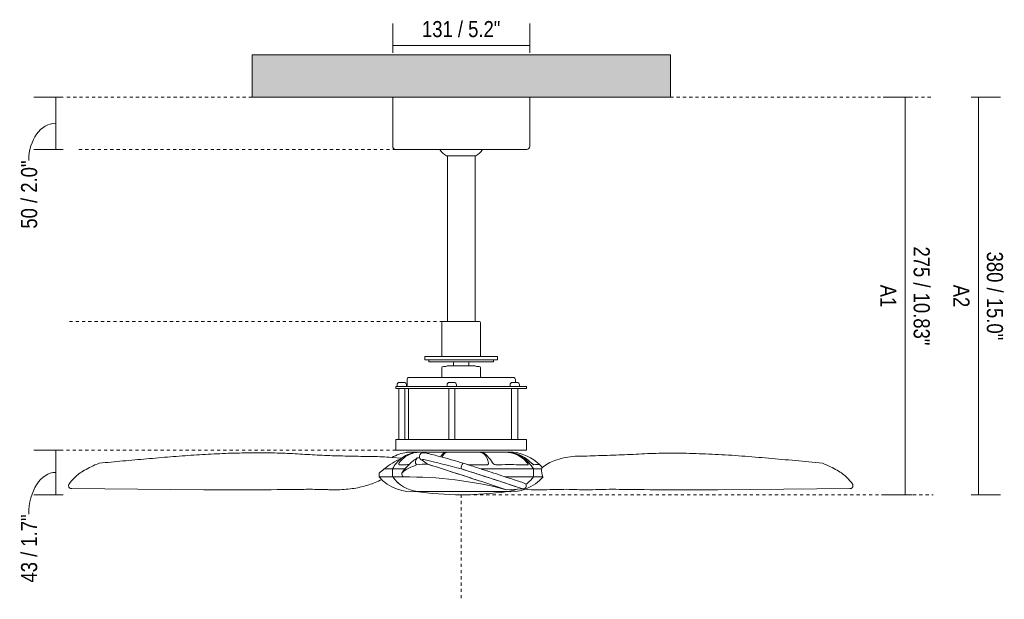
# Model space of a CAD drawing. Header units: millimetres. Extents: x 6173 to 9106, y -2901 to 7034.
# Tile 2 of 3: x 6173 to 7114, y 1520 to 2074. Entities that reach past the tile are written whole.
import ezdxf

# ---------------------------------------------------------------- set-up
doc = ezdxf.new("R2010")
doc.units = ezdxf.units.MM
doc.linetypes.add('Dash', pattern=[6, 3, -3])
doc.layers.add('A-ANNO-DIMS', color=7, linetype='Dash', lineweight=9, true_color=0xd2d2d2)
for name, color, linetype, lineweight in [('A-ANNO-DIMS-7', 7, 'Continuous', 9), ('A-CLNG', 7, 'Continuous', 9), ('E-LITE-EQPM', 7, 'Continuous', 20)]:
    doc.layers.add(name, color=color, linetype=linetype, lineweight=lineweight)
doc.styles.add('Arial Narrow', font='ARIALN.TTF', dxfattribs={"height": 15.4})
doc.dimstyles.new('FARO_-_2_2mm_Arial_Narrow_mm_Inch_Left', dxfattribs={"dimscale": 304.8, "dimtxt": 15.760837, "dimasz": 0, "dimexe": 0.068898, "dimexo": 0.0625, "dimgap": 0.011483, "dimtad": 1, "dimdec": 0, "dimzin": 0, "dimdsep": 46, "dimtxsty": 'Arial Narrow', "dimblk1": 'NONE', "dimblk2": 'NONE', "dimsah": 1, "dimcen": 0.09, "dimadec": 0, "dimazin": 0, "dimtfac": 1, "dimtdec": 4, "dimtix": 1, "dimtmove": 1, "dimatfit": 3, "dimfxl": 0.022966, "dimfxlon": 1, "dimtvp": 1, "dimtolj": 1, "dimtzin": 0, "dimarcsym": 2})
doc.dimstyles.new('FARO_-_2_2mm_Arial_Narrow_mm_Inch_Right', dxfattribs={"dimscale": 304.8, "dimtxt": 15.760837, "dimasz": 0, "dimexe": 0.068898, "dimexo": 0.0625, "dimgap": 0.011483, "dimtad": 1, "dimdec": 0, "dimzin": 0, "dimdsep": 46, "dimtxsty": 'Arial Narrow', "dimblk1": 'NONE', "dimblk2": 'NONE', "dimsah": 1, "dimcen": 0.09, "dimadec": 0, "dimazin": 0, "dimtfac": 1, "dimtdec": 4, "dimtix": 1, "dimtmove": 0, "dimatfit": 3, "dimfxl": 0.022966, "dimfxlon": 1, "dimtvp": 1, "dimtolj": 1, "dimtzin": 0, "dimarcsym": 2})

# ---------------------------------------------------------------- blocks, each defined once
blk = doc.blocks.new('DIMBLOCK1-Alzado_PDF')
at = {"layer": 'A-ANNO-DIMS-7', "color": 251, "true_color": 0x5b5b5b, "transparency": 16777216}
for p, q in [((7082.56, 2000), (7110.56, 2000)), ((7089.56, 2000), (7082.56, 2000)), ((7089.56, 2000), (7089.56, 1619.88)), ((7082.56, 1619.88), (7110.56, 1619.88)), ((7089.56, 1619.88), (7082.56, 1619.88))]:
    blk.add_line(p, q, dxfattribs=at)
at = {"layer": 'A-ANNO-DIMS-7', "color": 0, "transparency": 16777216, "char_height": 15.4, "attachment_point": 1, "rotation": 270, "line_spacing_factor": 0.974696, "style": 'Arial Narrow'}
for s, insert, width in [('380 / 15.0"', (7112.97, 1852.34), 101.77), ('A2', (7080.95, 1820.7), 25.8178)]:
    blk.add_mtext(s, dxfattribs=dict(at, insert=insert, width=width))
blk = doc.blocks.new('_None')
blk = doc.blocks.new('DIMBLOCK2-Alzado_PDF')
at = {"layer": 'A-ANNO-DIMS-7', "color": 251, "true_color": 0x5b5b5b, "transparency": 16777216}
for p, q in [((6214.24, 2000), (6186.24, 2000)), ((6207.24, 1950), (6207.24, 2000)), ((6207.24, 2000), (6214.24, 2000)), ((6214.24, 1950), (6186.24, 1950)), ((6207.24, 1950), (6214.24, 1950))]:
    blk.add_line(p, q, dxfattribs=at)
blk.add_ellipse((6207.24, 1939.59), major_axis=(0, 35.41), ratio=0.72803, start_param=0, end_param=1.570796, dxfattribs=at)
at = {"layer": 'A-ANNO-DIMS-7', "color": 0, "transparency": 16777216, "insert": (6174.07, 1874.3), "char_height": 15.4, "width": 78.3539, "attachment_point": 1, "rotation": 90, "line_spacing_factor": 0.974696, "style": 'Arial Narrow'}
blk.add_mtext('50 / 2.0"', dxfattribs=at)
blk = doc.blocks.new('DIMBLOCK3-Alzado_PDF')
at = {"layer": 'A-ANNO-DIMS-7', "color": 251, "true_color": 0x5b5b5b, "transparency": 16777216}
for p, q in [((6529.46, 2042.39), (6529.46, 2070.39)), ((6660.44, 2042.39), (6660.44, 2070.39)), ((6529.46, 2049.39), (6660.44, 2049.39)), ((6529.46, 2049.39), (6529.46, 2042.39)), ((6660.44, 2049.39), (6660.44, 2042.39))]:
    blk.add_line(p, q, dxfattribs=at)
at = {"layer": 'A-ANNO-DIMS-7', "color": 0, "transparency": 16777216, "insert": (6557.43, 2072.79), "char_height": 15.4, "width": 90.0619, "attachment_point": 1, "line_spacing_factor": 0.974696, "style": 'Arial Narrow'}
blk.add_mtext('131 / 5.2"', dxfattribs=at)
blk = doc.blocks.new('DIMBLOCK4-Alzado_PDF')
at = {"layer": 'A-ANNO-DIMS-7', "color": 251, "true_color": 0x5b5b5b, "transparency": 16777216}
for p, q in [((7019.71, 2000), (6998.56, 2000)), ((7019.56, 1619.88), (7019.56, 2000)), ((7019.56, 2000), (7026.56, 2000)), ((7019.71, 1619.88), (6998.56, 1619.88)), ((7019.56, 1619.88), (7026.56, 1619.88))]:
    blk.add_line(p, q, dxfattribs=at)
at = {"layer": 'A-ANNO-DIMS-7', "color": 0, "transparency": 16777216, "char_height": 15.4, "attachment_point": 1, "rotation": 270, "line_spacing_factor": 0.974696, "style": 'Arial Narrow'}
for s, insert, width in [('275 / 10.83"', (7042.97, 1857.22), 113.478), ('A1', (7010.95, 1820.7), 25.8178)]:
    blk.add_mtext(s, dxfattribs=dict(at, insert=insert, width=width))
blk = doc.blocks.new('DIMBLOCK5-Alzado_PDF')
at = {"layer": 'A-ANNO-DIMS-7', "color": 251, "true_color": 0x5b5b5b, "transparency": 16777216}
for p, q in [((6214.24, 1662.51), (6186.24, 1662.51)), ((6207.24, 1619.88), (6207.24, 1662.51)), ((6207.24, 1662.51), (6214.24, 1662.51)), ((6214.24, 1619.88), (6186.24, 1619.88)), ((6207.24, 1619.88), (6214.24, 1619.88))]:
    blk.add_line(p, q, dxfattribs=at)
blk.add_ellipse((6207.24, 1601.21), major_axis=(0, 39.98), ratio=0.644725, start_param=0, end_param=1.570796, dxfattribs=at)
at = {"layer": 'A-ANNO-DIMS-7', "color": 0, "transparency": 16777216, "insert": (6174.07, 1535.91), "char_height": 15.4, "width": 78.3539, "attachment_point": 1, "rotation": 90, "line_spacing_factor": 0.974696, "style": 'Arial Narrow'}
blk.add_mtext('43 / 1.7"', dxfattribs=at)

msp = doc.modelspace()

# ---------------------------------------------------------------- hatches: boundary and pattern name
at = {"layer": 'A-CLNG', "true_color": 0xe8e8e8}
msp.add_hatch(color=254, dxfattribs=at).paths.add_polyline_path([(6657.58, 2000), (6794.95, 2000), (6794.95, 2040.5), (6394.95, 2040.5), (6394.95, 2000), (6595.7, 2000)])

# ---------------------------------------------------------------- linework, layer by layer
at = {"layer": 'A-ANNO-DIMS'}
for p, q in [((6394.95, 2000), (6217.4, 2000)), ((6794.95, 2000), (7046.36, 2000)), ((6532.42, 1950), (6227.42, 1950)), ((6577.4, 1785.51), (6217.4, 1785.51)), ((6532.45, 1662.51), (6217.45, 1662.51)), ((6594.95, 1619.88), (7046.36, 1619.88)), ((6594.95, 1619.88), (6594.95, 1519.88))]:
    msp.add_line(p, q, dxfattribs=at)
at = {"layer": 'A-CLNG'}
for p, q in [((6394.95, 2040.5), (6794.95, 2040.5)), ((6394.95, 2000), (6394.95, 2040.5)), ((6794.95, 2040.5), (6794.95, 2000)), ((6529.46, 2000), (6394.95, 2000)), ((6794.95, 2000), (6660.44, 2000))]:
    msp.add_line(p, q, dxfattribs=at)
at = {"layer": 'E-LITE-EQPM'}
for p, q in [((6660.44, 2000), (6529.46, 2000)), ((6529.46, 2000), (6529.46, 1952.95)), ((6660.44, 1952.87), (6660.44, 2000)), ((6532.42, 1950), (6657.58, 1950)), ((6580.99, 1943.8), (6581.69, 1943.8)), ((6608.21, 1943.8), (6581.69, 1943.8)), ((6581.69, 1943.8), (6581.69, 1785.51)), ((6608.21, 1943.8), (6608.92, 1943.8)), ((6608.21, 1785.51), (6608.21, 1943.8)), ((6576.45, 1784.55), (6576.45, 1752.01)), ((6581.69, 1785.51), (6577.4, 1785.51)), ((6581.69, 1785.51), (6608.21, 1785.51)), ((6612.55, 1785.51), (6608.21, 1785.51)), ((6613.43, 1752.01), (6613.43, 1784.62)), ((6629.69, 1752.01), (6560.21, 1752.01)), ((6560.21, 1752.01), (6560.21, 1749.01)), ((6629.69, 1749.01), (6629.69, 1752.01)), ((6560.21, 1749.01), (6629.69, 1749.01)), ((6564.14, 1749.01), (6564.14, 1747.01)), ((6564.14, 1747.01), (6587.52, 1747.01)), ((6580.28, 1742.51), (6577.92, 1742.51)), ((6587.52, 1743.01), (6581.49, 1743.01)), ((6602.38, 1747.01), (6587.52, 1747.01)), ((6587.52, 1747.01), (6587.52, 1743.01)), ((6587.52, 1743.01), (6602.38, 1743.01)), ((6602.38, 1747.01), (6625.77, 1747.01)), ((6602.38, 1743.01), (6602.38, 1747.01)), ((6608.42, 1743.01), (6602.38, 1743.01)), ((6611.99, 1742.51), (6609.63, 1742.51)), ((6625.77, 1747.01), (6625.77, 1749.01)), ((6576.47, 1741.07), (6576.47, 1732.87)), ((6613.43, 1732.87), (6613.43, 1741.07)), ((6533.67, 1723.51), (6532.45, 1723.51)), ((6532.45, 1723.51), (6532.45, 1721.51)), ((6533.67, 1724.94), (6533.67, 1723.51)), ((6533.67, 1723.51), (6542.6, 1723.51)), ((6540.23, 1727.32), (6536.04, 1727.32)), ((6542.6, 1723.51), (6542.6, 1724.94)), ((6543.16, 1723.51), (6542.6, 1723.51)), ((6543.16, 1730.08), (6543.16, 1723.51)), ((6543.16, 1723.51), (6581.47, 1723.51)), ((6644.82, 1732.01), (6545.08, 1732.01)), ((6581.47, 1724.94), (6581.47, 1723.51)), ((6581.47, 1723.51), (6590.41, 1723.51)), ((6588.03, 1727.32), (6583.85, 1727.32)), ((6590.41, 1723.51), (6590.41, 1724.94)), ((6590.41, 1723.51), (6641.7, 1723.51)), ((6641.7, 1724.94), (6641.7, 1723.51)), ((6641.7, 1723.51), (6650.63, 1723.51)), ((6648.26, 1727.32), (6644.07, 1727.32)), ((6646.75, 1727.32), (6646.75, 1730.08)), ((6650.63, 1723.51), (6650.63, 1724.94)), ((6657.45, 1723.51), (6650.63, 1723.51)), ((6657.45, 1721.51), (6657.45, 1723.51)), ((6532.45, 1721.51), (6535.16, 1721.51)), ((6541.16, 1721.51), (6535.16, 1721.51)), ((6535.16, 1721.51), (6535.16, 1672.61)), ((6541.16, 1721.51), (6544.43, 1721.51)), ((6541.16, 1672.61), (6541.16, 1721.51)), ((6544.43, 1721.51), (6544.43, 1672.61)), ((6582.96, 1721.51), (6544.43, 1721.51)), ((6588.96, 1721.51), (6582.96, 1721.51)), ((6582.96, 1721.51), (6582.96, 1672.61)), ((6643.19, 1721.51), (6588.96, 1721.51)), ((6588.96, 1672.61), (6588.96, 1721.51)), ((6649.19, 1721.51), (6643.19, 1721.51)), ((6643.19, 1721.51), (6643.19, 1672.61)), ((6649.19, 1721.51), (6657.45, 1721.51)), ((6649.19, 1672.61), (6649.19, 1721.51)), ((6535.16, 1672.61), (6532.45, 1672.61)), ((6532.45, 1672.61), (6532.45, 1662.51)), ((6535.16, 1672.61), (6541.16, 1672.61)), ((6544.43, 1672.61), (6541.16, 1672.61)), ((6544.43, 1672.61), (6582.96, 1672.61)), ((6582.96, 1672.61), (6588.96, 1672.61)), ((6588.96, 1672.61), (6643.19, 1672.61)), ((6643.19, 1672.61), (6649.19, 1672.61)), ((6657.45, 1672.61), (6649.19, 1672.61)), ((6657.45, 1662.51), (6657.45, 1672.61)), ((6532.45, 1662.51), (6657.45, 1662.51)), ((6555.36, 1660.69), (6545.42, 1660.69)), ((6555.39, 1660.69), (6637.59, 1660.69)), ((6577.35, 1660.69), (6556.79, 1660.69)), ((6581.82, 1660.69), (6577.35, 1660.69)), ((6588.49, 1660.69), (6581.82, 1660.69)), ((6620.38, 1660.69), (6597.47, 1660.69)), ((6597.47, 1660.69), (6609.37, 1660.63)), ((6617.56, 1660.64), (6620.38, 1660.69)), ((6636.44, 1660.69), (6631.93, 1660.69)), ((6631.93, 1660.69), (6635.74, 1660.64)), ((6640.45, 1660.69), (6637.51, 1660.69)), ((6644.34, 1660.69), (6640.45, 1660.69)), ((6528.61, 1655.38), (6537.78, 1654.68)), ((6552.1, 1648.34), (6552.2, 1648.38)), ((6562.87, 1649.17), (6557.66, 1652.85)), ((6577.04, 1649.24), (6577.13, 1649.21)), ((6516.48, 1640.43), (6516.48, 1636.93)), ((6521.15, 1644.49), (6529.31, 1644.49)), ((6529.31, 1644.49), (6541.08, 1644.49)), ((6529.31, 1636.93), (6529.31, 1644.49)), ((6613.96, 1644.49), (6664.03, 1644.49)), ((6664.03, 1644.49), (6671.38, 1644.49)), ((6664.04, 1636.93), (6664.04, 1644.49)), ((6671.66, 1644.49), (6671.38, 1644.49)), ((6516.48, 1636.93), (6529.31, 1636.93)), ((6529.31, 1636.93), (6539.63, 1636.93)), ((6637.23, 1636.93), (6664.04, 1636.93)), ((6664.04, 1636.93), (6672.89, 1636.93)), ((6673.43, 1636.93), (6672.89, 1636.93)), ((6222.64, 1625.68), (6348.82, 1624.52)), ((6555.46, 1622.98), (6552.26, 1622.98)), ((6555.46, 1622.98), (6636.44, 1622.98)), ((6637.15, 1622.98), (6636.44, 1622.98)), ((6638.15, 1624.66), (6653.78, 1625.48)), ((6840.27, 1624.52), (6966.45, 1625.68))]:
    msp.add_line(p, q, dxfattribs=at)
for centre, radius, start, end in [((6532.42, 1952.95), 2.95, 180, 270), ((6591.24, 1960.84), 19.89, 213.03402, 238.97654), ((6598.67, 1960.84), 19.89, 301.02346, 326.96598), ((6657.58, 1952.87), 2.87, 270, 360), ((6577.4, 1784.55), 0.956, 90, 180), ((6612.55, 1784.62), 0.885, 0, 90), ((6577.92, 1741.07), 1.44, 90, 180), ((6581.33, 1741.66), 1.35, 83.47078, 141.41766), ((6608.57, 1741.66), 1.35, 38.58234, 96.52922), ((6611.99, 1741.07), 1.44, 360, 90), ((6575.32, 1732.92), 1.15, 307.50302, 357.50302), ((6614.58, 1732.92), 1.15, 182.49698, 232.49698), ((6536.04, 1724.94), 2.37, 90, 180), ((6540.23, 1724.94), 2.37, 360, 90), ((6545.08, 1730.08), 1.93, 90, 180), ((6583.85, 1724.94), 2.37, 90, 180), ((6588.03, 1724.94), 2.37, 360, 90), ((6644.07, 1724.94), 2.37, 90, 180), ((6644.82, 1730.08), 1.93, 0, 90), ((6648.26, 1724.94), 2.37, 360, 90), ((6555.58, 1631.28), 29.41, 90.43161, 127.26955), ((6558.67, 1656.38), 3.67, 106.95123, 195.17819), ((6558.94, 1654.44), 5.62, 79.33585, 103.73115), ((6552.33, 1612.86), 47.72, 76.04056, 80.78148), ((6413.41, 1054.01), 623.57, 74.87539, 76.04056), ((6585.71, 1749.45), 88.81, 268.79526, 271.79096), ((6635.94, 1628.3), 32.43, 29.95627, 87.21708), ((6651.34, 1722.46), 62.73, 259.99958, 262.16012), ((6635.62, 1623.34), 37.67, 45.60807, 79.03794), ((6638.91, 1615.95), 45.07, 46.41759, 83.07798), ((6569.73, 1583.88), 77.68, 114.29081, 128.71102), ((6555.58, 1631.28), 29.41, 127.26952, 153.30032), ((6581.58, 1610.92), 52.6, 134.21852, 140.34547), ((6581.58, 1610.92), 52.6, 134.37893, 140.03712), ((6607.52, 1502.31), 156.19, 110.78451, 113.64622), ((6581.58, 1610.92), 52.6, 123.06255, 134.22473), ((6556.05, 1651.33), 4.86, 130.82734, 217.45825), ((6562.54, 1580.8), 68.34, 89.72896, 98.79308), ((6562.27, 1608.35), 47.59, 98.62195, 101.37805), ((6558.67, 1656.38), 3.67, 195.44039, 253.99616), ((6558.61, 1652.63), 0.977, 77.12846, 166.8636), ((6558.61, 1652.63), 0.977, 136.95188, 166.8636), ((6345.95, 721.98), 955.61, 74.87281, 77.12846), ((4504.17, -4808.13), 6777.51, 71.647501, 72.316795), ((4504.17, -4808.13), 6777.51, 71.980033, 72.316114), ((6413.41, 1054.01), 623.57, 74.80632, 74.94668), ((6413.41, 1054.01), 623.57, 72.89244, 74.80535), ((6601.11, 1645.7), 6.05, 134.73014, 191.08246), ((4610.19, -4557.41), 6517.56, 72.094942, 72.213227), ((6667.93, 1656.14), 8.37, 224.66355, 245.40781), ((6667.73, 1605.39), 43.27, 87.0229, 94.34817), ((6646.17, 1626.74), 32.32, 35.44716, 42.55284), ((6697.49, 1615.81), 39.1, 109.41226, 130.08846), ((6709.9, 1580.59), 76.44, 96.59872, 109.41226), ((6569.73, 1583.88), 77.68, 128.71102, 133.27719), ((6541.96, 1640.03), 3.87, 171.90967, 233.05678), ((6553.04, 1626.83), 20.28, 113.73556, 137.34056), ((6581.58, 1610.92), 52.6, 140.34547, 145.69531), ((6581.58, 1610.92), 52.6, 140.35772, 145.69531), ((5344.36, -2301.3), 4139.34, 71.55854, 72.40931), ((6697.9, 1615.77), 39.1, 130.52598, 132.71287), ((6694.6, 1644.35), 22.94, 179.65268, 198.87201), ((6222.23, 1628.56), 2.69, 154.35602, 184.95778), ((6251.25, 1608.84), 37.76, 133.11284, 146.40652), ((6548.04, 1664.86), 42.14, 221.50356, 277.21165), ((6555.92, 1654.88), 31.93, 214.19143, 265.33798), ((6542.3, 1256.91), 380.03, 75.39127, 90.40323), ((6641.87, 1664.86), 42.14, 263.57798, 318.49644), ((6654.23, 1628.33), 2.85, 251.54568, 71.70166), ((6937.83, 1608.84), 37.76, 33.59348, 46.88716), ((6966.85, 1628.56), 2.69, 355.04222, 25.64398), ((6595.24, 1944.58), 324.7, 262.19465, 277.75945), ((6669.58, 1767.61), 143.2, 264.41895, 274.16081), ((6713.33, 1811.38), 186.82, 266.05255, 272.23755)]:
    msp.add_arc(centre, radius, start, end, dxfattribs=at)
for points, knots in [([(6501.64, 1656.53), (6494.88, 1656.62), (6484.85, 1656.81), (6471.7, 1657.2), (6461.92, 1657.53), (6452.39, 1658.02), (6443.08, 1658.64), (6433.74, 1659.23), (6424.08, 1659.63), (6414.08, 1659.84), (6400.51, 1659.99), (6383.13, 1659.87), (6361.48, 1659.08), (6343.01, 1658.05), (6328.14, 1657.03), (6313.1, 1655.82), (6294.19, 1654.18), (6271.52, 1652.18), (6256.32, 1650.73), (6248.7, 1649.99)], [0, 0, 0, 0, 0.083333, 0.125, 0.166667, 0.208333, 0.25, 0.291667, 0.333333, 0.375, 0.416667, 0.5, 0.583333, 0.666667, 0.708333, 0.75, 0.833333, 0.916667, 1, 1, 1, 1]), ([(6545.42, 1660.66), (6545.38, 1660.66), (6545.26, 1660.66), (6545.01, 1660.64), (6544.69, 1660.61), (6544.17, 1660.55), (6543.54, 1660.47), (6543.02, 1660.4), (6542.84, 1660.37)], [0, 0, 0, 0, 0.142857, 0.285714, 0.428571, 0.571429, 0.857143, 1, 1, 1, 1]), ([(6576.45, 1660.64), (6577.01, 1660.66), (6577.77, 1660.67), (6578.35, 1660.61), (6578.65, 1660.55), (6578.84, 1660.46), (6578.76, 1660.35), (6578.64, 1660.28)], [0, 0, 0, 0, 0.333333, 0.5, 0.583333, 0.75, 1, 1, 1, 1]), ([(6580.59, 1660.35), (6580.69, 1660.38), (6580.91, 1660.44), (6581.35, 1660.52), (6581.89, 1660.58), (6582.7, 1660.64), (6583.37, 1660.66), (6583.84, 1660.66)], [0, 0, 0, 0, 0.166667, 0.333333, 0.5, 0.666667, 1, 1, 1, 1]), ([(6609.37, 1660.63), (6610.31, 1660.68), (6611.85, 1660.65), (6613.4, 1660.45), (6613.88, 1660.31), (6614.03, 1660.24)], [0, 0, 0, 0, 0.5, 0.75, 1, 1, 1, 1]), ([(6614.03, 1660.24), (6615.48, 1659.79), (6618.64, 1657.71), (6620.47, 1653.39), (6621, 1650.17)], [0, 0, 0, 0, 0.4, 1, 1, 1, 1]), ([(6615.67, 1660.33), (6615.58, 1660.37), (6615.44, 1660.47), (6615.54, 1660.57), (6615.89, 1660.63), (6616.21, 1660.65), (6616.49, 1660.66), (6616.92, 1660.66), (6617.29, 1660.65), (6617.56, 1660.64)], [0, 0, 0, 0, 0.166667, 0.416667, 0.583333, 0.666667, 0.75, 0.833333, 1, 1, 1, 1]), ([(6624.92, 1650.48), (6623.5, 1652.57), (6621.43, 1655.3), (6618.91, 1657.99), (6617.18, 1659.48), (6616.15, 1660.11), (6615.67, 1660.33)], [0, 0, 0, 0, 0.4, 0.6, 0.8, 1, 1, 1, 1]), ([(6635.74, 1660.64), (6635.89, 1660.65), (6636.23, 1660.66), (6637.07, 1660.66), (6637.82, 1660.61), (6638.34, 1660.57)], [0, 0, 0, 0, 0.1428571, 0.2857143, 0.5714286, 0.5714286, 0.5714286, 0.5714286]), ([(6648.07, 1658.42), (6647.4, 1658.69), (6646.1, 1659.17), (6644.77, 1659.56), (6644.13, 1659.73)], [0.6341702, 0.6341702, 0.6341702, 0.6341702, 0.7, 0.7611319, 0.7611319, 0.7611319, 0.7611319]), ([(6940.39, 1649.99), (6931.72, 1650.88), (6914.45, 1652.57), (6893.05, 1654.43), (6875.95, 1655.85), (6863.13, 1656.88), (6850.4, 1657.8), (6837.9, 1658.52), (6825.57, 1659.04), (6813.35, 1659.42), (6801.36, 1659.61), (6789.63, 1659.65), (6778.38, 1659.4), (6767.48, 1658.9), (6756.71, 1658.33), (6745.78, 1657.85), (6734.65, 1657.5), (6719.81, 1657.02), (6708.61, 1656.72), (6701.12, 1656.52)], [0, 0, 0, 0, 0.1, 0.2, 0.25, 0.3, 0.35, 0.4, 0.45, 0.5, 0.55, 0.6, 0.65, 0.7, 0.75, 0.8, 0.85, 0.9, 1, 1, 1, 1]), ([(6248.7, 1649.99), (6243.31, 1647.82), (6236.27, 1644.44), (6229.22, 1639.83), (6226.57, 1637.54), (6225.45, 1636.4)], [0, 0, 0, 0, 0.5, 0.75, 1, 1, 1, 1]), ([(6528.52, 1655.54), (6525.42, 1655.78), (6516.26, 1656.38), (6507.41, 1656.58), (6501.64, 1656.53)], [0.2481772, 0.2481772, 0.2481772, 0.2481772, 0.5, 1, 1, 1, 1]), ([(6535.68, 1648.53), (6535.53, 1648.59), (6535.31, 1648.76), (6535.2, 1649.19), (6535.31, 1649.67), (6535.52, 1650.09), (6535.66, 1650.31), (6535.74, 1650.42)], [0, 0, 0, 0, 0.25, 0.5, 0.75, 0.875, 1, 1, 1, 1]), ([(6621, 1650.17), (6621.04, 1649.93), (6620.99, 1649.46), (6620.46, 1648.77), (6619.75, 1648.5), (6619.26, 1648.44)], [0, 0, 0, 0, 0.285714, 0.571429, 1, 1, 1, 1]), ([(6664.08, 1644.49), (6662.84, 1646.52), (6660.12, 1650.14), (6656.81, 1653.15), (6655.08, 1654.44)], [0, 0, 0, 0, 0.2, 0.3917294, 0.3917294, 0.3917294, 0.3917294]), ([(6658.32, 1650.12), (6658.46, 1649.94), (6658.7, 1649.58), (6658.84, 1649.18), (6658.87, 1648.91), (6658.82, 1648.63), (6658.66, 1648.49), (6658.48, 1648.44)], [0, 0, 0, 0, 0.222222, 0.444444, 0.555556, 0.666667, 1, 1, 1, 1]), ([(6664.47, 1648.53), (6664.36, 1648.57), (6664.1, 1648.68), (6663.5, 1649.01), (6662.99, 1649.38), (6662.66, 1649.66)], [0, 0, 0, 0, 0.1666667, 0.3333333, 0.6666667, 0.6666667, 0.6666667, 0.6666667]), ([(6595.18, 1644.53), (6598.39, 1643.52), (6604.84, 1641.46), (6617.8, 1637.3), (6631.22, 1632.94), (6643.96, 1628.74), (6650.23, 1626.66), (6653.33, 1625.63)], [0, 0, 0, 0, 0.166667, 0.333333, 0.666667, 0.833333, 1, 1, 1, 1]), ([(6655.12, 1631.04), (6652.02, 1632.07), (6645.73, 1634.14), (6632.96, 1638.33), (6622.06, 1641.87), (6614.72, 1644.25), (6613.93, 1644.5)], [0, 0, 0, 0, 0.1666667, 0.3333333, 0.6666667, 0.7069527, 0.7069527, 0.7069527, 0.7069527]), ([(6468.49, 1624.7), (6474.21, 1624.49), (6482.39, 1624.67), (6492.58, 1625.9), (6499.78, 1627.28), (6506.56, 1629.24), (6513.08, 1631.65), (6517.05, 1633.43), (6519.02, 1634.42)], [0, 0, 0, 0, 0.25, 0.375, 0.5, 0.625, 0.75, 0.8897724, 0.8897724, 0.8897724, 0.8897724]), ([(6664.08, 1636.93), (6662.38, 1634.75), (6660, 1632.26), (6657.33, 1630.15), (6656.73, 1629.7)], [0, 0, 0, 0, 0.25, 0.321069, 0.321069, 0.321069, 0.321069]), ([(6219.55, 1628.33), (6219.57, 1627.9), (6219.75, 1627.28), (6220.26, 1626.57), (6220.85, 1626.07), (6221.66, 1625.71), (6222.31, 1625.65), (6222.64, 1625.68)], [0, 0, 0, 0, 0.285714, 0.428571, 0.571429, 0.785714, 1, 1, 1, 1]), ([(6648.57, 1625.19), (6647.31, 1624.7), (6643.57, 1623.51), (6639.74, 1623.02), (6637.15, 1622.98)], [0.6191936, 0.6191936, 0.6191936, 0.6191936, 0.75, 1, 1, 1, 1]), ([(6966.45, 1625.68), (6966.88, 1625.64), (6967.54, 1625.74), (6968.32, 1626.14), (6968.91, 1626.64), (6969.39, 1627.38), (6969.53, 1628.01), (6969.54, 1628.33)], [0, 0, 0, 0, 0.285714, 0.428571, 0.571429, 0.785714, 1, 1, 1, 1])]:
    msp.add_open_spline(points, degree=3, knots=knots, dxfattribs=at)
for points in [[(6542.84, 1660.37), (6540.33, 1660.02), (6535.45, 1658.83), (6530.85, 1656.69), (6528.61, 1655.38)], [(6535.74, 1650.42), (6536.84, 1651.97), (6539.33, 1654.73), (6544.02, 1657.93), (6549.43, 1660.01), (6553.34, 1660.59), (6555.39, 1660.69)], [(6556.79, 1660.69), (6558.54, 1660.67), (6562.34, 1660.65), (6569.01, 1660.63), (6573.88, 1660.63), (6576.45, 1660.64)], [(6578.64, 1660.28), (6578.43, 1660.13), (6577.99, 1659.73), (6577.21, 1658.85), (6576.34, 1657.67), (6575.7, 1656.71), (6575.37, 1656.19)], [(6576.84, 1655.79), (6577.22, 1656.96), (6578.24, 1658.91), (6579.74, 1660.02), (6580.59, 1660.35)], [(6642.12, 1660.18), (6640.26, 1660.53), (6638.36, 1660.7), (6636.44, 1660.69)], [(6639.12, 1660.49), (6639.64, 1660.43), (6640.16, 1660.36), (6640.63, 1660.28)], [(6640.62, 1660.27), (6643.04, 1659.9), (6647.58, 1658.65), (6653.68, 1655.15), (6656.89, 1651.95), (6658.32, 1650.12)], [(6654.51, 1654.85), (6652.84, 1656.04), (6651.08, 1657.06), (6649.26, 1657.9)], [(6544.89, 1648.62), (6543.22, 1648.62), (6540.01, 1648.6), (6537.08, 1648.56), (6535.68, 1648.53)], [(6601.12, 1648.63), (6599.7, 1649.08), (6598.28, 1649.54), (6596.86, 1649.99)], [(6619.26, 1648.44), (6616.32, 1648.49), (6610.35, 1648.56), (6604.24, 1648.6), (6601.15, 1648.62)], [(6627.9, 1648.53), (6627.49, 1648.61), (6626.67, 1648.87), (6625.57, 1649.58), (6625.09, 1650.17), (6624.92, 1650.48)], [(6658.48, 1648.44), (6655.97, 1648.51), (6650.35, 1648.61), (6639.95, 1648.65), (6632.09, 1648.59), (6627.9, 1648.53)], [(6659.79, 1652.21), (6658.51, 1653.26), (6657.2, 1654.22), (6655.84, 1655.09)], [(6662.16, 1650.1), (6662.1, 1650.15), (6662.04, 1650.21), (6661.98, 1650.26)], [(6963.64, 1636.4), (6962.52, 1637.54), (6959.86, 1639.83), (6954.58, 1643.29), (6948.1, 1646.7), (6943.08, 1648.9), (6940.39, 1649.99)], [(6614.6, 1638.33), (6621.15, 1636.21), (6627.86, 1634.03), (6634.35, 1631.9)], [(6533.22, 1632.53), (6533.75, 1631.99), (6534.29, 1631.48), (6534.85, 1630.98)], [(6600.82, 1636.92), (6605.06, 1635.54), (6609.29, 1634.16), (6613.48, 1632.79)], [(6636.1, 1637.3), (6636.48, 1637.18), (6636.85, 1637.06), (6637.23, 1636.93)], [(6348.82, 1624.52), (6364.27, 1624.45), (6395.38, 1624.47), (6426.88, 1624.77), (6442.72, 1624.99)], [(6442.7, 1624.99), (6445.44, 1625.03), (6450.86, 1625.06), (6456.16, 1625.01), (6458.79, 1624.97)], [(6458.79, 1624.97), (6460.43, 1624.94), (6463.69, 1624.87), (6466.9, 1624.76), (6468.49, 1624.7)], [(6539.17, 1627.72), (6539.54, 1627.49), (6539.91, 1627.26), (6540.29, 1627.04)], [(6553.32, 1623.04), (6554.03, 1622.99), (6554.74, 1622.98), (6555.46, 1622.98)], [(6636.44, 1622.98), (6636.68, 1622.98), (6636.92, 1622.98), (6637.16, 1622.98)], [(6679.97, 1624.79), (6683.51, 1624.9), (6690.47, 1625.05), (6697.18, 1625.04), (6700.47, 1625)], [(6720.62, 1624.7), (6724.71, 1624.86), (6733.05, 1625.07), (6741.7, 1625.06), (6746.11, 1624.99)], [(6746.11, 1624.99), (6761.99, 1624.77), (6793.57, 1624.47), (6824.77, 1624.45), (6840.27, 1624.52)]]:
    msp.add_open_spline(points, degree=3, dxfattribs=at)

# ---------------------------------------------------------------- dimensions: what is measured, and where the dimension line sits
at = {"layer": 'A-ANNO-DIMS', "color": 251, "linetype": 'Continuous', "true_color": 0x5b5b5b}
dim = msp.add_linear_dim(base=(6660.44, 2049.39), p1=(6529.46, 2042.39), p2=(6660.44, 2042.39), dimstyle='FARO_-_2_2mm_Arial_Narrow_mm_Inch_Right', override={"dimpost": '<>', "dimfxl": 130.981944}, dxfattribs=at)
dim.commit()
dim.dimension.update_dxf_attribs({"geometry": 'DIMBLOCK3-Alzado_PDF', "text_midpoint": (6594.95, 2062.86)})
for base, p1, p2, override, picture, middle in [((6207.24, 2000), (6214.24, 1950), (6214.24, 2000), {"dimpost": '<>', "dimfxl": 50}, 'DIMBLOCK2-Alzado_PDF', (6184.33, 1913.47)), ((6207.24, 1662.51), (6214.24, 1619.88), (6214.24, 1662.51), {"dimpost": '<>', "dimfxl": 42.62732}, 'DIMBLOCK5-Alzado_PDF', (6184.33, 1575.09))]:
    dim = msp.add_linear_dim(base=base, p1=p1, p2=p2, angle=90, dimstyle='FARO_-_2_2mm_Arial_Narrow_mm_Inch_Left', override=override, dxfattribs=at)
    dim.commit()
    dim.dimension.update_dxf_attribs({"geometry": picture, "text_midpoint": middle, "dimtype": 160, "text_rotation": 90})
for base, p1, p2, text, picture, middle in [((7019.56, 2000), (7026.56, 1619.88), (7026.56, 2000), '275 / 10.83"\\XA1', 'DIMBLOCK4-Alzado_PDF', (7019.56, 1809.94)), ((7089.56, 1619.88), (7082.56, 2000), (7082.56, 1619.88), '<>\\XA2', 'DIMBLOCK1-Alzado_PDF', (7089.56, 1809.94))]:
    dim = msp.add_linear_dim(base=base, p1=p1, p2=p2, angle=90, text=text, dimstyle='FARO_-_2_2mm_Arial_Narrow_mm_Inch_Right', override={"dimtad": 4, "dimpost": '<>', "dimfxl": 380.120972}, dxfattribs=at)
    dim.commit()
    dim.dimension.update_dxf_attribs({"geometry": picture, "text_midpoint": middle})

doc.saveas('drawing.dxf')
